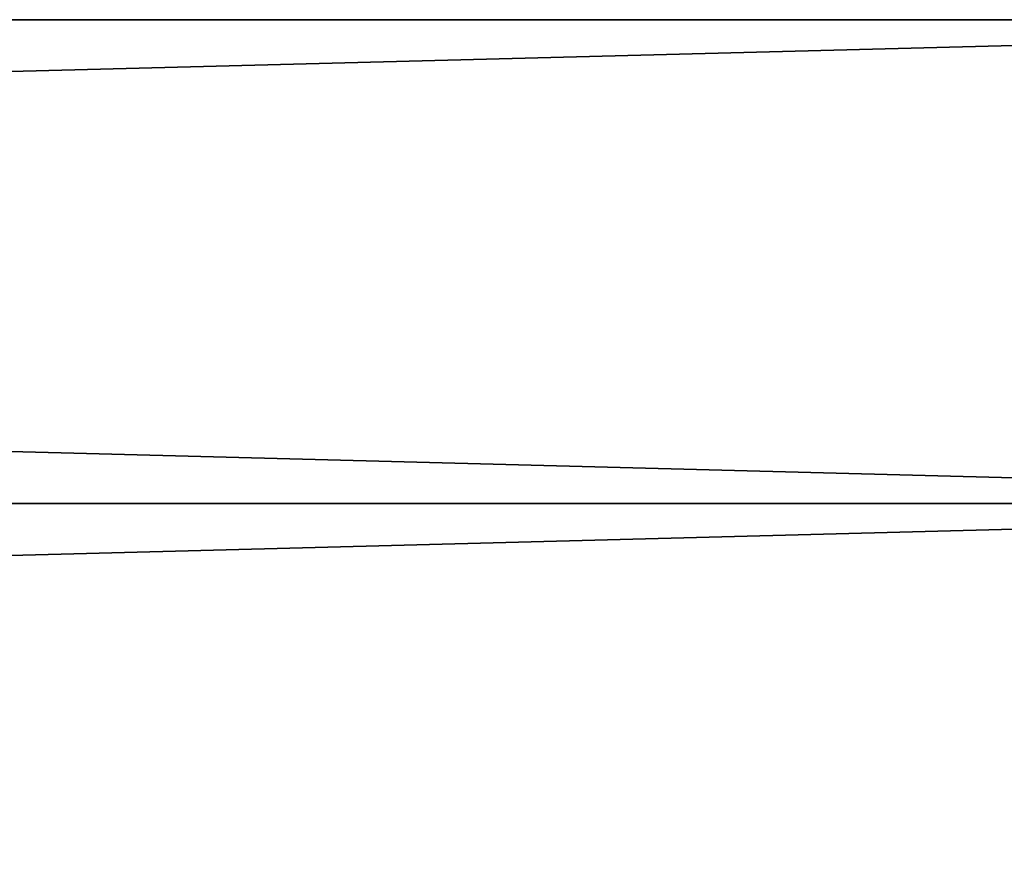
# Model space of a CAD drawing. Extents: x -250 to 250, y -430 to 356.
# Tile 253 of 256: x 165 to 188, y 234 to 253. Entities that reach past the tile are written whole.
import ezdxf

# ---------------------------------------------------------------- set-up
doc = ezdxf.new("R2010")
doc.units = 0
doc.header["$LTSCALE"] = 26.699852
doc.layers.add('17', color=7, linetype='CONTINUOUS')
doc.layers.add('18', color=7, linetype='CONTINUOUS')

msp = doc.modelspace()

# ---------------------------------------------------------------- linework, layer by layer
at = {"layer": '17', "color": 7, "linetype": 'CONTINUOUS'}
for points in [[(210, 253), (-210, 253), (-210, 242, 11), (210, 253)], [(210, 242, 11), (210, 253), (-210, 242, 11), (210, 242, 11)], [(210, 242, 11), (-210, 242, 11), (-210, 231), (210, 242, 11)], [(210, 231), (210, 242, 11), (-210, 231), (210, 231)]]:
    msp.add_3dface(points, dxfattribs=at)
at = {"layer": '18', "color": 7, "linetype": 'CONTINUOUS'}
for points in [[(-210, 253), (210, 242, -11), (-210, 242, -11), (-210, 253)], [(210, 253), (210, 242, -11), (-210, 253), (210, 253)], [(210, 242, -11), (210, 231), (-210, 242, -11), (210, 242, -11)], [(210, 231), (-210, 231), (-210, 242, -11), (210, 231)]]:
    msp.add_3dface(points, dxfattribs=at)

doc.saveas('drawing.dxf')
